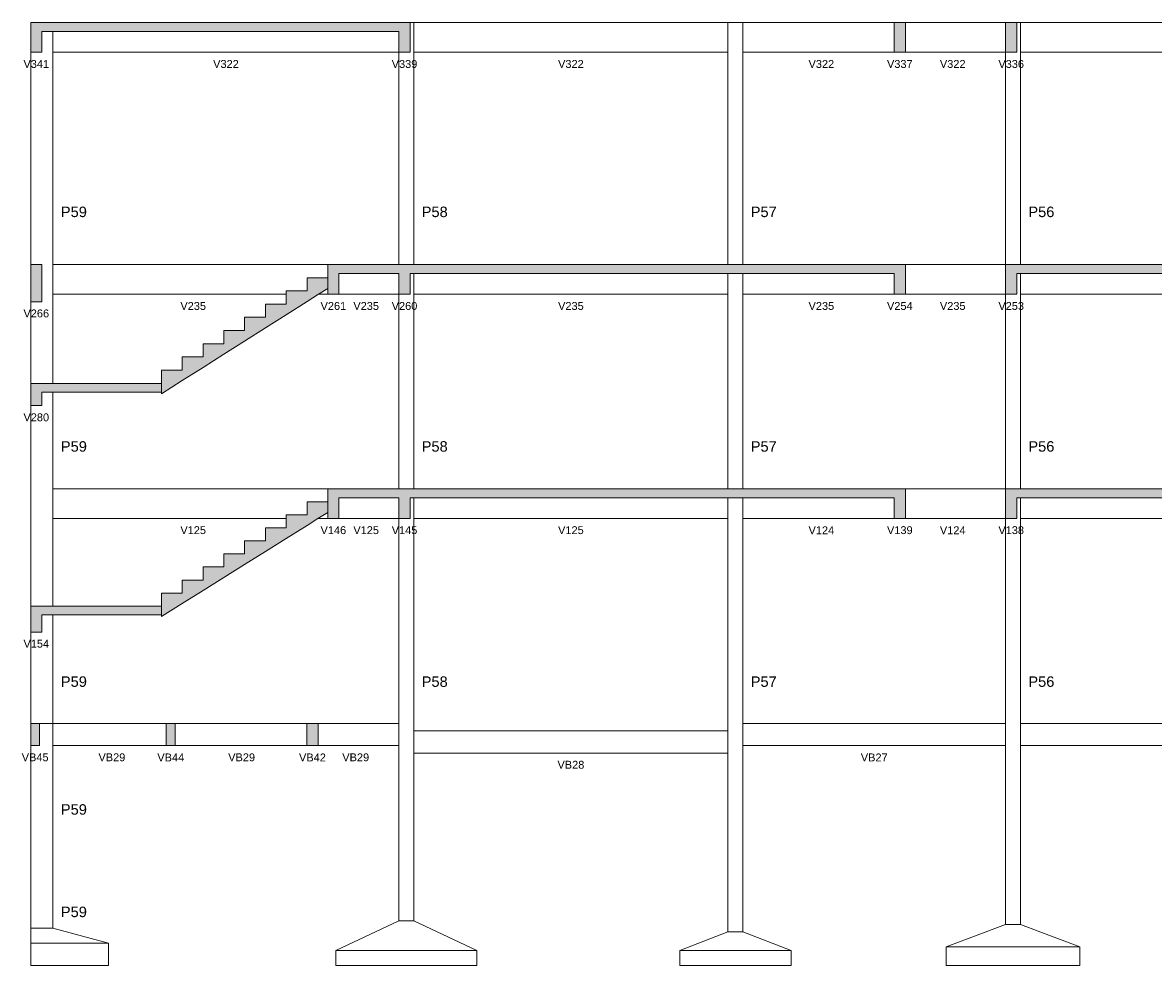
# Model space of a CAD drawing. Header units: millimetres. Extents: x 0 to 119, y 0 to 84.
# Tile 1 of 8: x 22 to 53, y 18 to 43. Entities that reach past the tile are written whole.
import ezdxf

# ---------------------------------------------------------------- set-up
doc = ezdxf.new("R2010")
doc.units = ezdxf.units.MM
doc.header["$MEASUREMENT"] = 0
doc.linetypes.add('NULL', pattern=[0])
for name, color, linetype, lineweight in [('FO-Elementos cortados', 159, 'Continuous', 5), ('FO-Elementos em vista', 7, 'Continuous', 5), ('FO-Hachuras', 153, 'Continuous', 5), ('FO-Textos das vigas', 7, 'Continuous', 5), ('FO-Textos dos pilares', 7, 'Continuous', 5)]:
    doc.layers.add(name, color=color, linetype=linetype, lineweight=lineweight)
doc.styles.add('Arial', font='txt')

msp = doc.modelspace()

# ---------------------------------------------------------------- hatches: boundary and pattern name
at = {"layer": 'FO-Hachuras', "linetype": 'Continuous'}
for points in [[(22.6595, 42.1432), (22.9595, 42.1432), (22.9595, 42.9432), (22.6595, 42.9432), (22.6595, 42.1432)], [(22.6596, 42.7032), (32.8801, 42.7032), (32.8801, 42.9432), (22.6596, 42.9432), (22.6596, 42.7032)], [(32.5801, 42.1432), (32.8801, 42.1432), (32.8801, 42.9432), (32.5801, 42.9432), (32.5801, 42.1432)], [(45.9227, 42.1432), (46.2227, 42.1432), (46.2227, 42.9432), (45.9227, 42.9432), (45.9227, 42.1432)], [(48.9227, 42.1432), (49.2227, 42.1432), (49.2227, 42.9432), (48.9227, 42.9432), (48.9227, 42.1432)], [(22.6597, 35.4232), (22.9597, 35.4232), (22.9597, 36.4232), (22.6597, 36.4232), (22.6597, 35.4232)], [(30.6629, 36.1832), (32.8801, 36.1832), (32.8801, 36.4232), (30.6629, 36.4232), (30.6629, 36.1832)], [(30.6629, 35.6232), (30.9629, 35.6232), (30.9629, 36.4232), (30.6629, 36.4232), (30.6629, 35.6232)], [(32.5801, 36.1832), (46.2227, 36.1832), (46.2227, 36.4232), (32.5801, 36.4232), (32.5801, 36.1832)], [(32.5801, 35.6232), (32.8801, 35.6232), (32.8801, 36.4232), (32.5801, 36.4232), (32.5801, 35.6232)], [(45.9227, 35.6232), (46.2227, 35.6232), (46.2227, 36.4232), (45.9227, 36.4232), (45.9227, 35.6232)], [(48.9227, 36.1832), (57.7701, 36.1832), (57.7701, 36.4232), (48.9227, 36.4232), (48.9227, 36.1832)], [(48.9227, 35.6232), (49.2227, 35.6232), (49.2227, 36.4232), (48.9227, 36.4232), (48.9227, 35.6232)], [(30.6629, 35.7841), (30.1029, 35.4291), (30.1029, 36.0682), (30.6629, 36.0682), (30.6629, 35.7841)], [(30.1029, 35.4291), (29.5429, 35.0741), (29.5429, 35.7132), (30.1029, 35.7132), (30.1029, 35.4291)], [(29.5429, 35.0741), (28.9829, 34.7191), (28.9829, 35.3582), (29.5429, 35.3582), (29.5429, 35.0741)], [(28.9829, 34.7191), (28.4229, 34.3641), (28.4229, 35.0032), (28.9829, 35.0032), (28.9829, 34.7191)], [(28.4229, 34.3641), (27.8629, 34.0091), (27.8629, 34.6482), (28.4229, 34.6482), (28.4229, 34.3641)], [(27.8629, 34.0091), (27.3029, 33.6541), (27.3029, 34.2932), (27.8629, 34.2932), (27.8629, 34.0091)], [(27.3029, 33.6541), (26.7429, 33.2991), (26.7429, 33.9382), (27.3029, 33.9382), (27.3029, 33.6541)], [(26.7429, 33.2991), (26.1829, 32.9441), (26.1829, 33.5832), (26.7429, 33.5832), (26.7429, 33.2991)], [(22.6596, 32.9832), (26.1829, 32.9832), (26.1829, 33.2232), (22.6596, 33.2232), (22.6596, 32.9832)], [(22.6597, 32.6232), (22.9597, 32.6232), (22.9597, 33.2232), (22.6597, 33.2232), (22.6597, 32.6232)], [(30.6629, 30.1432), (32.8801, 30.1432), (32.8801, 30.3832), (30.6629, 30.3832), (30.6629, 30.1432)], [(30.6629, 29.5832), (30.9629, 29.5832), (30.9629, 30.3832), (30.6629, 30.3832), (30.6629, 29.5832)], [(32.5801, 30.1432), (46.2227, 30.1432), (46.2227, 30.3832), (32.5801, 30.3832), (32.5801, 30.1432)], [(32.5801, 29.5832), (32.8801, 29.5832), (32.8801, 30.3832), (32.5801, 30.3832), (32.5801, 29.5832)], [(45.9227, 29.5832), (46.2227, 29.5832), (46.2227, 30.3832), (45.9227, 30.3832), (45.9227, 29.5832)], [(48.9227, 30.1432), (57.7701, 30.1432), (57.7701, 30.3832), (48.9227, 30.3832), (48.9227, 30.1432)], [(48.9227, 29.5832), (49.2227, 29.5832), (49.2227, 30.3832), (48.9227, 30.3832), (48.9227, 29.5832)], [(30.6629, 29.749), (30.1029, 29.398), (30.1029, 30.0322), (30.6629, 30.0322), (30.6629, 29.749)], [(30.1029, 29.398), (29.5429, 29.047), (29.5429, 29.6812), (30.1029, 29.6812), (30.1029, 29.398)], [(29.5429, 29.047), (28.9829, 28.696), (28.9829, 29.3302), (29.5429, 29.3302), (29.5429, 29.047)], [(28.9829, 28.696), (28.4229, 28.345), (28.4229, 28.9792), (28.9829, 28.9792), (28.9829, 28.696)], [(28.4229, 28.345), (27.8629, 27.994), (27.8629, 28.6282), (28.4229, 28.6282), (28.4229, 28.345)], [(27.8629, 27.994), (27.3029, 27.643), (27.3029, 28.2772), (27.8629, 28.2772), (27.8629, 27.994)], [(27.3029, 27.643), (26.7429, 27.292), (26.7429, 27.9262), (27.3029, 27.9262), (27.3029, 27.643)], [(26.7429, 27.292), (26.1829, 26.941), (26.1829, 27.5752), (26.7429, 27.5752), (26.7429, 27.292)], [(22.6595, 26.9842), (26.1829, 26.9842), (26.1829, 27.2242), (22.6595, 27.2242), (22.6595, 26.9842)], [(22.6595, 26.5242), (22.9595, 26.5242), (22.9595, 27.2242), (22.6595, 27.2242), (22.6595, 26.5242)], [(22.6597, 23.4632), (22.8997, 23.4632), (22.8997, 24.0632), (22.6597, 24.0632), (22.6597, 23.4632)], [(26.3129, 23.4632), (26.5529, 23.4632), (26.5529, 24.0632), (26.3129, 24.0632), (26.3129, 23.4632)], [(30.0997, 23.4632), (30.3997, 23.4632), (30.3997, 24.0632), (30.0997, 24.0632), (30.0997, 23.4632)]]:
    msp.add_hatch(color=153, dxfattribs=at).paths.add_polyline_path(points)

# ---------------------------------------------------------------- linework, layer by layer
at = {"layer": 'FO-Elementos cortados'}
for p, q in [((22.6595, 42.7032), (22.6595, 42.1432)), ((22.6596, 42.9432), (22.6596, 42.7032)), ((22.9595, 42.9432), (22.6596, 42.9432)), ((23.2595, 42.9432), (22.9595, 42.9432)), ((22.9595, 42.1432), (22.9595, 42.7032)), ((22.9595, 42.7032), (23.2595, 42.7032)), ((32.5801, 42.9432), (23.2595, 42.9432)), ((23.2595, 42.7032), (32.5801, 42.7032)), ((32.8801, 42.9432), (32.5801, 42.9432)), ((32.5801, 42.7032), (32.5801, 42.1432)), ((32.8801, 42.7032), (32.8801, 42.9432)), ((32.8801, 42.1432), (32.8801, 42.7032)), ((45.9227, 42.9432), (45.9227, 42.1432)), ((46.0727, 42.9432), (45.9227, 42.9432)), ((46.2227, 42.9432), (46.0727, 42.9432)), ((46.2227, 42.1432), (46.2227, 42.9432)), ((49.2227, 42.9432), (48.9227, 42.9432)), ((48.9227, 42.9432), (48.9227, 42.1432)), ((49.2227, 42.1432), (49.2227, 42.9432)), ((22.6595, 42.1432), (22.9595, 42.1432)), ((32.5801, 42.1432), (32.8801, 42.1432)), ((45.9227, 42.1432), (46.0727, 42.1432)), ((46.0727, 42.1432), (46.2227, 42.1432)), ((48.9227, 42.1432), (49.2227, 42.1432)), ((22.9597, 36.4232), (22.6597, 36.4232)), ((22.6597, 36.4232), (22.6597, 35.4232)), ((22.9597, 35.4232), (22.9597, 36.4232)), ((30.6629, 36.4232), (30.6629, 36.1832)), ((30.8129, 36.4232), (30.6629, 36.4232)), ((30.9629, 36.4232), (30.8129, 36.4232)), ((32.5801, 36.4232), (30.9629, 36.4232)), ((32.8801, 36.4232), (32.5801, 36.4232)), ((32.9801, 36.4232), (32.8801, 36.4232)), ((41.4439, 36.4232), (32.9801, 36.4232)), ((41.8439, 36.4232), (41.4439, 36.4232)), ((45.9227, 36.4232), (41.8439, 36.4232)), ((46.0727, 36.4232), (45.9227, 36.4232)), ((46.2227, 36.4232), (46.0727, 36.4232)), ((46.2227, 36.1832), (46.2227, 36.4232)), ((48.9227, 36.4232), (48.9227, 36.1832)), ((49.2227, 36.4232), (48.9227, 36.4232)), ((49.3227, 36.4232), (49.2227, 36.4232)), ((57.4201, 36.4232), (49.3227, 36.4232)), ((30.1029, 36.0682), (30.6629, 36.0682)), ((30.1029, 35.7132), (30.1029, 36.0682)), ((30.6629, 36.1832), (30.6629, 36.0682)), ((30.6629, 36.0682), (30.6629, 35.7841)), ((30.9629, 35.6232), (30.9629, 36.1832)), ((30.9629, 36.1832), (32.5801, 36.1832)), ((32.5801, 36.1832), (32.5801, 35.6232)), ((32.8801, 35.6232), (32.8801, 36.1832)), ((32.8801, 36.1832), (32.9801, 36.1832)), ((32.9801, 36.1832), (41.4439, 36.1832)), ((41.4439, 36.1832), (41.8439, 36.1832)), ((41.8439, 36.1832), (45.9227, 36.1832)), ((45.9227, 36.1832), (45.9227, 35.6232)), ((46.2227, 35.6232), (46.2227, 36.1832)), ((48.9227, 36.1832), (48.9227, 35.6232)), ((49.2227, 35.6232), (49.2227, 36.1832)), ((49.2227, 36.1832), (49.3227, 36.1832)), ((49.3227, 36.1832), (57.4201, 36.1832)), ((29.5429, 35.7132), (30.1029, 35.7132)), ((29.5429, 35.6232), (29.5429, 35.7132)), ((30.6629, 35.7841), (30.4092, 35.6232)), ((30.6629, 35.7841), (30.6629, 35.6232)), ((22.6597, 35.4232), (22.9597, 35.4232)), ((28.9829, 35.3582), (29.5429, 35.3582)), ((28.9829, 35.0032), (28.9829, 35.3582)), ((29.5429, 35.3582), (29.5429, 35.6232)), ((30.1029, 35.4291), (29.5429, 35.0741)), ((30.4092, 35.6232), (30.1029, 35.4291)), ((30.6629, 35.6232), (30.8129, 35.6232)), ((30.8129, 35.6232), (30.9629, 35.6232)), ((32.5801, 35.6232), (32.8801, 35.6232)), ((45.9227, 35.6232), (46.0727, 35.6232)), ((46.0727, 35.6232), (46.2227, 35.6232)), ((48.9227, 35.6232), (49.2227, 35.6232)), ((29.5429, 35.0741), (28.9829, 34.7191)), ((28.4229, 34.6482), (28.4229, 35.0032)), ((28.4229, 35.0032), (28.9829, 35.0032)), ((27.8629, 34.6482), (28.4229, 34.6482)), ((27.8629, 34.2932), (27.8629, 34.6482)), ((28.9829, 34.7191), (28.4229, 34.3641)), ((27.3029, 34.2932), (27.8629, 34.2932)), ((27.3029, 33.9382), (27.3029, 34.2932)), ((28.4229, 34.3641), (27.8629, 34.0091)), ((26.7429, 33.9382), (27.3029, 33.9382)), ((26.7429, 33.5832), (26.7429, 33.9382)), ((27.8629, 34.0091), (27.3029, 33.6541)), ((26.1829, 33.5832), (26.7429, 33.5832)), ((26.1829, 33.2232), (26.1829, 33.5832)), ((27.3029, 33.6541), (26.7429, 33.2991)), ((22.6596, 33.2232), (22.6596, 32.9832)), ((22.9597, 33.2232), (22.6596, 33.2232)), ((23.2595, 33.2232), (22.9597, 33.2232)), ((26.1829, 33.2232), (23.2595, 33.2232)), ((26.7429, 33.2991), (26.1829, 32.9441)), ((26.1829, 32.9832), (26.1829, 33.2232)), ((22.6597, 32.9832), (22.6597, 32.6232)), ((22.9597, 32.6232), (22.9597, 32.9832)), ((22.9597, 32.9832), (23.2595, 32.9832)), ((23.2595, 32.9832), (26.1829, 32.9832)), ((26.1829, 32.9441), (26.1829, 32.9832)), ((22.6597, 32.6232), (22.9597, 32.6232)), ((30.6629, 30.3832), (30.6629, 30.1432)), ((30.8129, 30.3832), (30.6629, 30.3832)), ((30.9629, 30.3832), (30.8129, 30.3832)), ((32.5801, 30.3832), (30.9629, 30.3832)), ((32.8801, 30.3832), (32.5801, 30.3832)), ((32.9801, 30.3832), (32.8801, 30.3832)), ((41.4439, 30.3832), (32.9801, 30.3832)), ((41.8439, 30.3832), (41.4439, 30.3832)), ((45.9227, 30.3832), (41.8439, 30.3832)), ((46.0727, 30.3832), (45.9227, 30.3832)), ((46.2227, 30.3832), (46.0727, 30.3832)), ((46.2227, 30.1432), (46.2227, 30.3832)), ((48.9227, 30.3832), (48.9227, 30.1432)), ((49.2227, 30.3832), (48.9227, 30.3832)), ((49.3227, 30.3832), (49.2227, 30.3832)), ((57.4201, 30.3832), (49.3227, 30.3832)), ((30.1029, 30.0322), (30.6629, 30.0322)), ((30.1029, 29.6812), (30.1029, 30.0322)), ((30.6629, 30.1432), (30.6629, 30.0322)), ((30.6629, 30.0322), (30.6629, 29.749)), ((30.9629, 29.5832), (30.9629, 30.1432)), ((30.9629, 30.1432), (32.5801, 30.1432)), ((32.5801, 30.1432), (32.5801, 29.5832)), ((32.8801, 29.5832), (32.8801, 30.1432)), ((32.8801, 30.1432), (32.9801, 30.1432)), ((32.9801, 30.1432), (41.4439, 30.1432)), ((41.4439, 30.1432), (41.8439, 30.1432)), ((41.8439, 30.1432), (45.9227, 30.1432)), ((45.9227, 30.1432), (45.9227, 29.5832)), ((46.2227, 29.5832), (46.2227, 30.1432)), ((48.9227, 30.1432), (48.9227, 29.5832)), ((49.2227, 29.5832), (49.2227, 30.1432)), ((49.2227, 30.1432), (49.3227, 30.1432)), ((49.3227, 30.1432), (57.4201, 30.1432)), ((29.5429, 29.6812), (30.1029, 29.6812)), ((29.5429, 29.5832), (29.5429, 29.6812)), ((29.5429, 29.3302), (29.5429, 29.5832)), ((30.3985, 29.5832), (30.1029, 29.398)), ((30.6629, 29.749), (30.3985, 29.5832)), ((30.6629, 29.749), (30.6629, 29.5832)), ((30.6629, 29.5832), (30.8129, 29.5832)), ((30.8129, 29.5832), (30.9629, 29.5832)), ((32.5801, 29.5832), (32.8801, 29.5832)), ((45.9227, 29.5832), (46.0727, 29.5832)), ((46.0727, 29.5832), (46.2227, 29.5832)), ((48.9227, 29.5832), (49.2227, 29.5832)), ((28.9829, 29.3302), (29.5429, 29.3302)), ((28.9829, 28.9792), (28.9829, 29.3302)), ((30.1029, 29.398), (29.5429, 29.047)), ((28.4229, 28.6282), (28.4229, 28.9792)), ((28.4229, 28.9792), (28.9829, 28.9792)), ((29.5429, 29.047), (28.9829, 28.696)), ((28.9829, 28.696), (28.4229, 28.345)), ((27.8629, 28.6282), (28.4229, 28.6282)), ((27.8629, 28.2772), (27.8629, 28.6282)), ((28.4229, 28.345), (27.8629, 27.994)), ((27.3029, 28.2772), (27.8629, 28.2772)), ((27.3029, 27.9262), (27.3029, 28.2772)), ((26.7429, 27.9262), (27.3029, 27.9262)), ((26.7429, 27.5752), (26.7429, 27.9262)), ((27.8629, 27.994), (27.3029, 27.643)), ((26.1829, 27.5752), (26.7429, 27.5752)), ((26.1829, 27.2242), (26.1829, 27.5752)), ((27.3029, 27.643), (26.7429, 27.292)), ((22.6595, 27.2242), (22.6595, 26.9842)), ((22.9595, 27.2242), (22.6595, 27.2242)), ((23.2595, 27.2242), (22.9595, 27.2242)), ((26.1829, 27.2242), (23.2595, 27.2242)), ((26.7429, 27.292), (26.1829, 26.941)), ((26.1829, 26.9842), (26.1829, 27.2242)), ((22.6595, 26.9842), (22.6595, 26.8712)), ((22.6595, 26.8712), (22.6595, 26.5242)), ((22.9595, 26.8712), (22.9595, 26.9842)), ((22.9595, 26.9842), (23.2595, 26.9842)), ((22.9595, 26.5242), (22.9595, 26.8712)), ((23.2595, 26.9842), (26.1829, 26.9842)), ((26.1829, 26.941), (26.1829, 26.9842)), ((22.6595, 26.5242), (22.9595, 26.5242)), ((22.8997, 24.0632), (22.6597, 24.0632)), ((22.6597, 24.0632), (22.6597, 23.4632)), ((22.8997, 23.4632), (22.8997, 24.0632)), ((26.3129, 24.0632), (26.3129, 23.4632)), ((26.4329, 24.0632), (26.3129, 24.0632)), ((26.5529, 24.0632), (26.4329, 24.0632)), ((26.5529, 23.4632), (26.5529, 24.0632)), ((30.0997, 24.0632), (30.0997, 23.4632)), ((30.2497, 24.0632), (30.0997, 24.0632)), ((30.3997, 24.0632), (30.2497, 24.0632)), ((30.3997, 23.4632), (30.3997, 24.0632)), ((22.6597, 23.4632), (22.8997, 23.4632)), ((26.3129, 23.4632), (26.4329, 23.4632)), ((26.4329, 23.4632), (26.5529, 23.4632)), ((30.0997, 23.4632), (30.2497, 23.4632)), ((30.2497, 23.4632), (30.3997, 23.4632))]:
    msp.add_line(p, q, dxfattribs=at)
at = {"layer": 'FO-Elementos em vista'}
for p, q in [((23.2595, 42.1432), (23.2595, 42.7032)), ((32.9801, 42.9432), (32.8801, 42.9432)), ((41.4439, 42.9432), (32.9801, 42.9432)), ((32.9801, 42.1432), (32.9801, 42.9432)), ((41.8439, 42.9432), (41.4439, 42.9432)), ((41.4439, 42.9432), (41.4439, 42.1432)), ((45.9227, 42.9432), (41.8439, 42.9432)), ((41.8439, 42.1432), (41.8439, 42.9432)), ((48.9227, 42.9432), (46.2227, 42.9432)), ((49.3227, 42.9432), (49.2227, 42.9432)), ((57.4201, 42.9432), (49.3227, 42.9432)), ((49.3227, 42.1432), (49.3227, 42.9432)), ((22.6595, 42.1432), (22.6595, 39.8232)), ((23.2595, 42.1432), (32.5801, 42.1432)), ((23.2595, 39.8232), (23.2595, 42.1432)), ((32.5801, 42.1432), (32.5801, 39.8232)), ((32.9801, 42.1432), (41.4439, 42.1432)), ((32.9801, 39.8232), (32.9801, 42.1432)), ((41.4439, 42.1432), (41.4439, 39.8232)), ((41.8439, 42.1432), (45.9227, 42.1432)), ((41.8439, 39.8232), (41.8439, 42.1432)), ((46.2227, 42.1432), (48.9227, 42.1432)), ((48.9227, 42.1432), (48.9227, 39.8232)), ((49.3227, 42.1432), (57.4201, 42.1432)), ((49.3227, 39.8232), (49.3227, 42.1432)), ((22.6595, 39.8232), (22.6595, 36.4232)), ((23.2595, 36.4232), (23.2595, 39.8232)), ((32.5801, 39.8232), (32.5801, 36.4232)), ((32.9801, 36.4232), (32.9801, 39.8232)), ((41.4439, 39.8232), (41.4439, 36.4232)), ((41.8439, 36.4232), (41.8439, 39.8232)), ((48.9227, 39.8232), (48.9227, 36.4232)), ((49.3227, 36.4232), (49.3227, 39.8232)), ((22.6595, 36.4232), (22.6595, 34.4232)), ((30.6629, 36.4232), (23.2595, 36.4232)), ((23.2595, 35.6232), (23.2595, 36.4232)), ((48.9227, 36.4232), (46.2227, 36.4232)), ((32.9801, 35.6232), (32.9801, 36.1832)), ((41.4439, 36.1832), (41.4439, 35.6232)), ((41.8439, 35.6232), (41.8439, 36.1832)), ((49.3227, 35.6232), (49.3227, 36.1832)), ((23.2595, 35.6232), (29.5429, 35.6232)), ((23.2595, 34.4232), (23.2595, 35.6232)), ((30.4092, 35.6232), (30.6629, 35.6232)), ((30.9629, 35.6232), (32.5801, 35.6232)), ((32.5801, 35.6232), (32.5801, 34.4232)), ((32.9801, 35.6232), (41.4439, 35.6232)), ((32.9801, 34.4232), (32.9801, 35.6232)), ((41.4439, 35.6232), (41.4439, 34.4232)), ((41.8439, 35.6232), (45.9227, 35.6232)), ((41.8439, 34.4232), (41.8439, 35.6232)), ((46.2227, 35.6232), (48.9227, 35.6232)), ((48.9227, 35.6232), (48.9227, 34.4232)), ((49.3227, 35.6232), (57.4201, 35.6232)), ((49.3227, 34.4232), (49.3227, 35.6232)), ((22.6595, 34.4232), (22.6595, 33.2232)), ((23.2595, 33.2232), (23.2595, 34.4232)), ((32.5801, 34.4232), (32.5801, 33.2232)), ((32.9801, 33.2232), (32.9801, 34.4232)), ((41.4439, 34.4232), (41.4439, 33.2232)), ((41.8439, 33.2232), (41.8439, 34.4232)), ((48.9227, 34.4232), (48.9227, 33.2232)), ((49.3227, 33.2232), (49.3227, 34.4232)), ((32.5801, 33.2232), (32.5801, 30.3832)), ((32.9801, 30.3832), (32.9801, 33.2232)), ((41.4439, 33.2232), (41.4439, 30.3832)), ((41.8439, 30.3832), (41.8439, 33.2232)), ((48.9227, 33.2232), (48.9227, 30.3832)), ((49.3227, 30.3832), (49.3227, 33.2232)), ((23.2595, 30.3832), (23.2595, 32.9832)), ((22.6595, 32.6232), (22.6595, 30.3832)), ((22.6595, 30.3832), (22.6595, 27.2242)), ((30.6629, 30.3832), (23.2595, 30.3832)), ((23.2595, 29.5832), (23.2595, 30.3832)), ((48.9227, 30.3832), (46.2227, 30.3832)), ((32.9801, 29.5832), (32.9801, 30.1432)), ((41.4439, 30.1432), (41.4439, 29.5832)), ((41.8439, 29.5832), (41.8439, 30.1432)), ((49.3227, 29.5832), (49.3227, 30.1432)), ((23.2595, 29.5832), (29.5429, 29.5832)), ((23.2595, 27.2242), (23.2595, 29.5832)), ((30.3985, 29.5832), (30.6629, 29.5832)), ((30.9629, 29.5832), (32.5801, 29.5832)), ((32.5801, 29.5832), (32.5801, 26.8712)), ((32.9801, 29.5832), (41.4439, 29.5832)), ((32.9801, 26.8712), (32.9801, 29.5832)), ((41.4439, 29.5832), (41.4439, 26.8712)), ((41.8439, 29.5832), (45.9227, 29.5832)), ((41.8439, 26.8712), (41.8439, 29.5832)), ((46.2227, 29.5832), (48.9227, 29.5832)), ((48.9227, 29.5832), (48.9227, 26.8712)), ((49.3227, 29.5832), (57.4201, 29.5832)), ((49.3227, 26.8712), (49.3227, 29.5832)), ((23.2595, 26.8712), (23.2595, 26.9842)), ((23.2595, 24.0632), (23.2595, 26.8712)), ((32.5801, 26.8712), (32.5801, 24.5432)), ((32.9801, 24.5432), (32.9801, 26.8712)), ((41.4439, 26.8712), (41.4439, 24.5432)), ((41.8439, 24.5432), (41.8439, 26.8712)), ((48.9227, 26.8712), (48.9227, 24.5432)), ((49.3227, 24.5432), (49.3227, 26.8712)), ((22.6595, 26.5242), (22.6595, 24.0632)), ((32.5801, 24.5432), (32.5801, 24.0632)), ((32.9801, 24.0632), (32.9801, 24.5432)), ((41.4439, 24.5432), (41.4439, 24.0632)), ((41.8439, 24.0632), (41.8439, 24.5432)), ((48.9227, 24.5432), (48.9227, 24.0632)), ((49.3227, 24.0632), (49.3227, 24.5432)), ((23.2595, 24.0632), (22.8997, 24.0632)), ((26.3129, 24.0632), (23.2595, 24.0632)), ((23.2595, 23.4632), (23.2595, 24.0632)), ((30.0997, 24.0632), (26.5529, 24.0632)), ((32.5801, 24.0632), (30.3997, 24.0632)), ((32.5801, 24.0632), (32.5801, 23.4632)), ((32.9801, 23.8632), (32.9801, 24.0632)), ((41.4439, 23.8632), (32.9801, 23.8632)), ((32.9801, 23.2632), (32.9801, 23.8632)), ((41.4439, 24.0632), (41.4439, 23.8632)), ((41.4439, 23.8632), (41.4439, 23.2632)), ((48.9227, 24.0632), (41.8439, 24.0632)), ((41.8439, 23.4632), (41.8439, 24.0632)), ((48.9227, 24.0632), (48.9227, 23.4632)), ((57.4201, 24.0632), (49.3227, 24.0632)), ((49.3227, 23.4632), (49.3227, 24.0632)), ((22.6595, 23.4632), (22.6595, 19.9832)), ((23.2595, 23.4632), (26.3129, 23.4632)), ((23.2595, 19.9832), (23.2595, 23.4632)), ((26.5529, 23.4632), (30.0997, 23.4632)), ((30.3997, 23.4632), (32.5801, 23.4632)), ((32.5801, 23.4632), (32.5801, 18.7432)), ((41.8439, 23.4632), (48.9227, 23.4632)), ((41.8439, 18.4432), (41.8439, 23.4632)), ((48.9227, 23.4632), (48.9227, 18.6432)), ((49.3227, 23.4632), (57.4201, 23.4632)), ((49.3227, 18.6432), (49.3227, 23.4632)), ((32.9801, 23.2632), (41.4439, 23.2632)), ((32.9801, 18.7432), (32.9801, 23.2632)), ((41.4439, 23.2632), (41.4439, 18.4432)), ((22.6595, 19.9832), (22.6595, 18.5432)), ((23.2595, 18.5432), (23.2595, 19.9832)), ((32.5801, 18.7432), (30.8801, 17.9432)), ((32.9801, 18.7432), (32.5801, 18.7432)), ((34.6801, 17.9432), (32.9801, 18.7432)), ((48.9227, 18.6432), (47.3227, 18.0432)), ((49.3227, 18.6432), (48.9227, 18.6432)), ((50.9227, 18.0432), (49.3227, 18.6432)), ((23.2595, 18.5432), (22.6595, 18.5432)), ((22.6595, 18.5432), (22.6595, 18.4432)), ((22.6595, 18.4432), (22.6595, 18.1432)), ((24.7595, 18.1432), (23.2595, 18.5432)), ((41.4439, 18.4432), (40.1439, 17.9432)), ((41.8439, 18.4432), (41.4439, 18.4432)), ((43.1439, 17.9432), (41.8439, 18.4432)), ((22.6595, 18.1432), (22.6595, 17.5432)), ((23.2595, 18.1432), (22.6595, 18.1432)), ((24.7595, 18.1432), (23.2595, 18.1432)), ((24.7595, 17.5432), (24.7595, 18.1432)), ((47.3227, 18.0432), (47.3227, 17.5432)), ((48.9227, 18.0432), (47.3227, 18.0432)), ((49.3227, 18.0432), (48.9227, 18.0432)), ((50.9227, 18.0432), (49.3227, 18.0432)), ((50.9227, 17.5432), (50.9227, 18.0432)), ((30.8801, 17.9432), (30.8801, 17.5432)), ((32.5801, 17.9432), (30.8801, 17.9432)), ((32.9801, 17.9432), (32.5801, 17.9432)), ((34.6801, 17.9432), (32.9801, 17.9432)), ((34.6801, 17.5432), (34.6801, 17.9432)), ((40.1439, 17.9432), (40.1439, 17.5432)), ((41.4439, 17.9432), (40.1439, 17.9432)), ((41.8439, 17.9432), (41.4439, 17.9432)), ((43.1439, 17.9432), (41.8439, 17.9432)), ((43.1439, 17.5432), (43.1439, 17.9432)), ((23.2595, 17.5432), (22.6595, 17.5432)), ((24.7595, 17.5432), (23.2595, 17.5432)), ((32.5801, 17.5432), (30.8801, 17.5432)), ((32.9801, 17.5432), (32.5801, 17.5432)), ((34.6801, 17.5432), (32.9801, 17.5432)), ((41.4439, 17.5432), (40.1439, 17.5432)), ((41.8439, 17.5432), (41.4439, 17.5432)), ((43.1439, 17.5432), (41.8439, 17.5432)), ((48.9227, 17.5432), (47.3227, 17.5432)), ((49.3227, 17.5432), (48.9227, 17.5432)), ((50.9227, 17.5432), (49.3227, 17.5432))]:
    msp.add_line(p, q, dxfattribs=at)

# ---------------------------------------------------------------- texts
at = {"layer": 'FO-Textos das vigas', "linetype": 'NULL', "char_height": 0.2118, "attachment_point": 8, "line_spacing_factor": 0.798, "style": 'Arial'}
for s, insert, width in [('V341', (22.8097, 41.7201), 1.354561), ('V322', (27.9197, 41.7201), 1.354561), ('V339', (32.7297, 41.7201), 1.354561), ('V322', (37.2117, 41.7201), 1.354561), ('V322', (43.9587, 41.7201), 1.354561), ('V337', (46.0727, 41.7201), 1.354561), ('V322', (47.4977, 41.7201), 1.354561), ('V336', (49.0727, 41.7201), 1.354561), ('V235', (27.0367, 35.2001), 1.354561), ('V261', (30.8127, 35.2001), 1.354561), ('V235', (31.6967, 35.2001), 1.354561), ('V260', (32.7297, 35.2001), 1.354561), ('V235', (37.2117, 35.2001), 1.354561), ('V235', (43.9587, 35.2001), 1.354561), ('V254', (46.0727, 35.2001), 1.354561), ('V235', (47.4977, 35.2001), 1.354561), ('V253', (49.0727, 35.2001), 1.354561), ('V266', (22.8097, 35.0001), 1.354561), ('V280', (22.8097, 32.2001), 1.354561), ('V125', (27.0367, 29.1601), 1.354561), ('V146', (30.8127, 29.1601), 1.354561), ('V125', (31.6967, 29.1601), 1.354561), ('V145', (32.7297, 29.1601), 1.354561), ('V125', (37.2117, 29.1601), 1.354561), ('V124', (43.9587, 29.1601), 1.354561), ('V139', (46.0727, 29.1601), 1.354561), ('V124', (47.4977, 29.1601), 1.354561), ('V138', (49.0727, 29.1601), 1.354561), ('V154', (22.8097, 26.1011), 1.354561), ('VB45', (22.7797, 23.0401), 1.418848), ('VB29', (24.8467, 23.0401), 1.418848), ('VB44', (26.4327, 23.0401), 1.418848), ('VB29', (28.3417, 23.0401), 1.418848), ('VB42', (30.2497, 23.0401), 1.418848), ('VB29', (31.4147, 23.0401), 1.418848), ('VB27', (45.3837, 23.0401), 1.418848), ('VB28', (37.2117, 22.8401), 1.418848)]:
    msp.add_mtext(s, dxfattribs=dict(at, insert=insert, width=width))
at = {"layer": 'FO-Textos dos pilares', "linetype": 'NULL', "char_height": 0.2824, "width": 1.387852, "attachment_point": 7, "line_spacing_factor": 0.798, "style": 'Arial'}
for s, insert in [('P59', (23.4717, 37.6994)), ('P58', (33.1917, 37.6994)), ('P57', (42.0557, 37.6994)), ('P56', (49.5347, 37.6994)), ('P59', (23.4717, 31.3794)), ('P58', (33.1917, 31.3794)), ('P57', (42.0557, 31.3794)), ('P56', (49.5347, 31.3794)), ('P59', (23.4717, 25.0434)), ('P58', (33.1917, 25.0434)), ('P57', (42.0557, 25.0434)), ('P56', (49.5347, 25.0434)), ('P59', (23.4717, 21.5994)), ('P59', (23.4717, 18.8394))]:
    msp.add_mtext(s, dxfattribs=dict(at, insert=insert))

doc.saveas('drawing.dxf')
